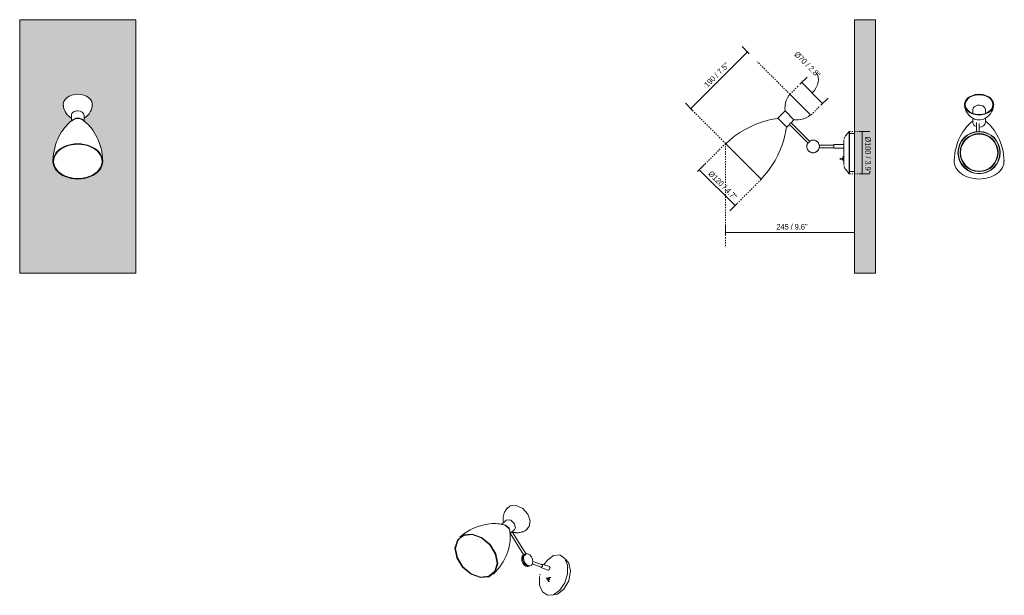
# Model space of a CAD drawing. Header units: millimetres. Extents: x -6717 to -4387, y -763 to 6729.
# Tile 1 of 2: x -6717 to -4387, y -763 to 600. Entities that reach past the tile are written whole.
import ezdxf

# ---------------------------------------------------------------- set-up
doc = ezdxf.new("R2010")
doc.units = ezdxf.units.MM
doc.linetypes.add('Dash', pattern=[6, 3, -3])
doc.layers.add('A-ANNO-DIMS', color=7, linetype='Dash', lineweight=9, true_color=0xd2d2d2)
for name, color, linetype, lineweight in [('A-ANNO-DIMS-6', 7, 'Continuous', 9), ('A-WALL', 7, 'Continuous', 9), ('E-LITE-EQPM', 7, 'Continuous', 20)]:
    doc.layers.add(name, color=color, linetype=linetype, lineweight=lineweight)
doc.styles.add('Arial Narrow', font='ARIALN.TTF', dxfattribs={"height": 13.2})
doc.dimstyles.new('FARO_-_2_2mm_Arial_Narrow_mm_Inch_Left', dxfattribs={"dimscale": 304.8, "dimtxt": 13.509289, "dimasz": 0, "dimexe": 0.059055, "dimexo": 0.0625, "dimgap": 0.009843, "dimtad": 1, "dimdec": 0, "dimzin": 0, "dimdsep": 46, "dimtxsty": 'Arial Narrow', "dimblk1": 'NONE', "dimblk2": 'NONE', "dimsah": 1, "dimcen": 0.09, "dimadec": 0, "dimazin": 0, "dimtfac": 1, "dimtdec": 4, "dimtix": 1, "dimtmove": 0, "dimatfit": 3, "dimfxl": 0.019685, "dimfxlon": 1, "dimtvp": 1, "dimtolj": 1, "dimtzin": 0, "dimarcsym": 2})
doc.dimstyles.new('FARO_-_2_2mm_Arial_Narrow_mm_Inch_Left_1', dxfattribs={"dimscale": 304.8, "dimtxt": 13.509289, "dimasz": 0, "dimexe": 0.059055, "dimexo": 0.0625, "dimgap": 0.009843, "dimtad": 1, "dimdec": 0, "dimzin": 0, "dimdsep": 46, "dimtxsty": 'Arial Narrow', "dimblk1": 'NONE', "dimblk2": 'NONE', "dimsah": 1, "dimcen": 0.09, "dimadec": 0, "dimazin": 0, "dimtfac": 1, "dimtdec": 4, "dimtix": 1, "dimtmove": 1, "dimatfit": 3, "dimfxl": 0.019685, "dimfxlon": 1, "dimtvp": 1, "dimtolj": 1, "dimtzin": 0, "dimarcsym": 2})
doc.dimstyles.new('FARO_-_2_2mm_Arial_Narrow_mm_Inch_Right', dxfattribs={"dimscale": 304.8, "dimtxt": 13.509289, "dimasz": 0, "dimexe": 0.059055, "dimexo": 0.0625, "dimgap": 0.009843, "dimtad": 1, "dimdec": 0, "dimzin": 0, "dimdsep": 46, "dimtxsty": 'Arial Narrow', "dimblk1": 'NONE', "dimblk2": 'NONE', "dimsah": 1, "dimcen": 0.09, "dimadec": 0, "dimazin": 0, "dimtfac": 1, "dimtdec": 4, "dimtix": 1, "dimtmove": 0, "dimatfit": 3, "dimfxl": 0.019685, "dimfxlon": 1, "dimtvp": 1, "dimtolj": 1, "dimtzin": 0, "dimarcsym": 2})

# ---------------------------------------------------------------- blocks, each defined once
blk = doc.blocks.new('20045 - 20045 RETRO Copper wall lamp-581905-Alzado_PDF')
at = {"layer": 'E-LITE-EQPM'}
for p, q in [((-6594.5, 373.5), (-6594.5, 359.9)), ((-6564.5, 359.9), (-6564.5, 373.5)), ((-6522.1, 265.3), (-6522.3, 269.3)), ((-6521.3, 265.4), (-6521.5, 269.3)), ((-6521.3, 265.4), (-6521.5, 268.2))]:
    blk.add_line(p, q, dxfattribs=at)
at = {"layer": 'E-LITE-EQPM', "flags": 128}
for points in [[(-6613.9, 397.5), (-6613.1, 392.3), (-6611.7, 387.3), (-6609.7, 382.7), (-6607.2, 378.5), (-6604.3, 374.7), (-6601.1, 371.5), (-6597.7, 368.8), (-6594.5, 366.7)], [(-6564.5, 366.8), (-6562.1, 368.2), (-6558.7, 370.7), (-6555.4, 373.8), (-6552.5, 377.4), (-6549.9, 381.5), (-6547.8, 386), (-6546.2, 390.9), (-6545.2, 396.1), (-6545.1, 397.5)], [(-6588.6, 364.1), (-6591.2, 362.4), (-6594.1, 360.3), (-6597.2, 357.9), (-6600.5, 355), (-6603.9, 351.8), (-6607.3, 348.1), (-6610.9, 343.9), (-6614.3, 339.4), (-6617.7, 334.4), (-6621, 329), (-6624.1, 323.2), (-6627, 317.1), (-6629.7, 310.6), (-6632, 303.9), (-6634.1, 296.9), (-6635.7, 289.6), (-6637, 282.2), (-6637.9, 274.7), (-6638.4, 267.1), (-6638.5, 265.4)], [(-6520.5, 265.4), (-6520.9, 273), (-6521.7, 280.6), (-6522.9, 288), (-6524.5, 295.3), (-6526.5, 302.3), (-6528.8, 309.2), (-6531.3, 315.7), (-6534.2, 321.9), (-6537.3, 327.7), (-6540.5, 333.2), (-6543.9, 338.3), (-6547.4, 343), (-6550.9, 347.2), (-6554.4, 351), (-6557.8, 354.4), (-6561.1, 357.3), (-6564.2, 359.8), (-6567.1, 362), (-6569.8, 363.7), (-6570.4, 364.1)], [(-6637.5, 269.3), (-6637.6, 267.3), (-6637.7, 265.4)], [(-6637.6, 268.2), (-6637.6, 267.3), (-6637.7, 265.4)], [(-6636.7, 269.3), (-6636.8, 267.5), (-6636.9, 265.3)]]:
    blk.add_lwpolyline(points, dxfattribs=at)
at = {"layer": 'E-LITE-EQPM'}
for centre, major_axis, start_param, end_param in [((-6579.5, 399), (34.5, 0), 1.570796, 3.272492), ((-6579.5, 399), (-34.5, 0), 3.010693, 4.712389), ((-6579.5, 373.5), (15, 0), 1.570796, 3.141593), ((-6579.5, 373.5), (15, 0), 0, 1.570796), ((-6579.5, 356.5), (15, 0), 1.570796, 2.716628), ((-6579.5, 356.5), (-14, 0), 4.712389, 5.497787), ((-6579.5, 356.5), (-15, 0), 3.556198, 4.712389), ((-6579.5, 356.5), (14, 0), 0.785398, 1.570796), ((-6579.5, 264.6), (59, 0), 1.570796, 4.712389), ((-6579.5, 264.6), (-58.2, 0), 4.712389, 7.853982), ((-6579.5, 264.6), (-58.2, 0), 4.712389, 7.853982), ((-6579.5, 264.6), (-57.4, 0), 4.712389, 7.853982), ((-6579.5, 264.6), (-59, 0), 1.570796, 4.712389), ((-6579.5, 264.6), (-58.2, 0), 1.570796, 4.712389), ((-6579.5, 264.6), (-58.2, 0), 1.570796, 4.712389), ((-6579.5, 264.6), (-57.4, 0), 1.570796, 4.712389)]:
    blk.add_ellipse(centre, major_axis=major_axis, ratio=0.707107, start_param=start_param, end_param=end_param, dxfattribs=at)
blk = doc.blocks.new('20045 - 20045 RETRO Copper wall lamp-581905-00 Isometrico PDF')
at = {"layer": 'E-LITE-EQPM', "color": 251, "lineweight": 9, "true_color": 0x636466}
for p, q in [((-6998.4, -556.7), (-6990.7, -550.8)), ((-7001.6, -585.6), (-7011.7, -594.7)), ((-6999.2, -584.1), (-7001.8, -585.8)), ((-7109.2, -626.1), (-7100.8, -621)), ((-6991.6, -617), (-6981.4, -607.8)), ((-6990.8, -615.7), (-6958.9, -667.4)), ((-6953.1, -665.4), (-6986.1, -611.9)), ((-6956.4, -665.2), (-6958.4, -666.1)), ((-6957.8, -667.4), (-6957.2, -668.4)), ((-6954.3, -664.4), (-6956.4, -665.2)), ((-6947.1, -693.9), (-6945.1, -693)), ((-6945.1, -693), (-6943, -692.2)), ((-6939, -688), (-6917.7, -695.6)), ((-6915.7, -690), (-6937.7, -682.1)), ((-6916.7, -696.9), (-6919.7, -695)), ((-6918.2, -697), (-6900.9, -703.2)), ((-6917.6, -689.2), (-6916.7, -688.6)), ((-6897.9, -694.7), (-6915.2, -688.5)), ((-6854.3, -696.5), (-6854.3, -696)), ((-6854.3, -696.5), (-6854.3, -696.3)), ((-6920.4, -712.5), (-6920.9, -714.8)), ((-6920.7, -713.7), (-6920.9, -714.8)), ((-6899.3, -723.3), (-6903.5, -721.4)), ((-6899.4, -703.1), (-6901.2, -702.3)), ((-6894.7, -720.7), (-6896.3, -720.1)), ((-6904.4, -724.1), (-6900, -725.3)), ((-6899.7, -725.2), (-6900.1, -725.1)), ((-6900, -725.2), (-6898, -725.9)), ((-6899.8, -723.1), (-6899, -722.4)), ((-6899.7, -729.6), (-6898.1, -730.1)), ((-6897.4, -724), (-6899.3, -723.3)), ((-6898.2, -725.9), (-6898.2, -725.8)), ((-6897.7, -722.9), (-6897.6, -722.9)), ((-6889.4, -761.4), (-6879.1, -759.7)), ((-6873.8, -750.8), (-6873.5, -750.5)), ((-6873.5, -750.5), (-6873.4, -750.4))]:
    blk.add_line(p, q, dxfattribs=at)
for points in [[(-6997.2, -555.3, 0), (-6998.7, -557, 0), (-7000, -558.7, 0), (-7001.3, -560.6, 0), (-7002.4, -562.4, 0), (-7003.5, -564.3, 0), (-7004.4, -566.1, 0), (-7005.1, -568, 0), (-7005.8, -569.9, 0), (-7006.4, -571.7, 0), (-7006.8, -573.5, 0), (-7007.2, -575.2, 0), (-7007.4, -576.9, 0), (-7007.6, -578.6, 0), (-7007.7, -580.2, 0), (-7007.8, -581.7, 0), (-7007.8, -583.2, 0), (-7007.7, -584.7, 0), (-7007.5, -586, 0), (-7007.4, -587.3, 0), (-7007.2, -588.6, 0), (-7006.9, -589.8, 0), (-7006.7, -590.8, 0)], [(-6990.7, -550.8, 0), (-6976.6, -549.9, 0), (-6961.4, -557, 0), (-6949.3, -570.1, 0), (-6943.6, -585.9, 0), (-6945.7, -600, 0), (-6952.1, -607.1, 0)], [(-7072.8, -601.9, 0), (-7079.2, -604.7, 0), (-7085.6, -607.9, 0), (-7092.1, -611.6, 0), (-7098.4, -615.8, 0), (-7104.6, -620.3, 0), (-7110.2, -624.9, 0)], [(-7004.1, -596.2, 0), (-7006.2, -595.6, 0), (-7008.5, -595, 0), (-7011.2, -594.4, 0), (-7014.1, -593.9, 0), (-7017.4, -593.4, 0), (-7021, -593.1, 0), (-7025, -592.8, 0), (-7029.2, -592.8, 0), (-7033.9, -592.9, 0), (-7038.8, -593.3, 0), (-7044, -594, 0), (-7049.6, -594.9, 0), (-7055.4, -596.2, 0), (-7061.4, -597.8, 0), (-7067.6, -599.9, 0), (-7072.8, -601.9, 0)], [(-7009, -594.9, 0), (-7002.1, -596.1, 0), (-6993.7, -603.8, 0), (-6991.2, -613.9, 0), (-6991.3, -614.5, 0)], [(-6992.2, -609.2, 0), (-6994.3, -604, 0), (-7002.3, -596.9, 0), (-7004.6, -596, 0)], [(-6981.9, -608.2, 0), (-6978.8, -602.6, 0), (-6981.3, -592.5, 0), (-6989.7, -584.8, 0), (-6999.2, -584.1, 0)], [(-7101.6, -619.7, 0), (-7116, -631.7, 0), (-7121.6, -651.1, 0), (-7117.1, -674.1, 0), (-7103.6, -696.1, 0), (-7083.6, -712.7, 0), (-7061.1, -720.7, 0), (-7040.6, -718.5, 0)], [(-7041.4, -717.1, 0), (-7061.4, -719.3, 0), (-7083.2, -711.5, 0), (-7102.7, -695.3, 0), (-7115.9, -673.9, 0), (-7120.2, -651.6, 0), (-7114.8, -632.7, 0), (-7112, -629, 0)], [(-7040.6, -718.5, 0), (-7026.2, -706.5, 0), (-7020.6, -687, 0), (-7025.1, -664.1, 0), (-7038.6, -642.1, 0), (-7058.6, -625.4, 0), (-7081.1, -617.4, 0), (-7101.6, -619.7, 0)], [(-7100.8, -621, 0), (-7080.8, -618.8, 0), (-7059, -626.6, 0), (-7039.5, -642.8, 0), (-7026.3, -664.2, 0), (-7022, -686.6, 0), (-7027.4, -705.5, 0), (-7041.4, -717.1, 0)], [(-7030.8, -712.2, 0), (-7025.4, -706.7, 0), (-7020.4, -701, 0), (-7015.7, -695.1, 0), (-7011.4, -689, 0), (-7007.6, -682.9, 0), (-7004.2, -676.8, 0), (-7001.3, -670.7, 0), (-6998.7, -664.8, 0), (-6996.6, -659, 0), (-6994.9, -653.4, 0), (-6993.5, -648, 0), (-6992.4, -642.9, 0), (-6991.6, -638.1, 0), (-6991.1, -633.6, 0), (-6990.8, -629.4, 0), (-6990.7, -625.5, 0), (-6990.7, -622, 0), (-6990.9, -618.7, 0), (-6991.2, -615.8, 0), (-6991.5, -613.2, 0), (-6991.9, -610.8, 0), (-6992.2, -609.2, 0)], [(-6987.7, -613.3, 0), (-6986.7, -612.6, 0), (-6986.4, -612.1, 0)], [(-6987.1, -612.3, 0), (-6986.6, -612.5, 0), (-6985.5, -612.9, 0), (-6984.3, -613.2, 0), (-6983, -613.5, 0), (-6981.7, -613.8, 0), (-6980.3, -614, 0), (-6978.8, -614.2, 0), (-6977.3, -614.4, 0), (-6975.7, -614.4, 0), (-6974.1, -614.4, 0), (-6972.4, -614.4, 0), (-6970.6, -614.2, 0), (-6968.8, -614, 0), (-6967, -613.6, 0), (-6965.1, -613.2, 0), (-6963.2, -612.6, 0), (-6961.2, -612, 0), (-6960.1, -611.5, 0)], [(-6960.1, -611.5, 0), (-6958.1, -610.7, 0), (-6956.2, -609.7, 0), (-6954.3, -608.6, 0), (-6952.4, -607.4, 0), (-6950.8, -606.2, 0)], [(-6962.3, -683.5, 0), (-6963.4, -679.8, 0), (-6963.7, -676.1, 0), (-6963.4, -672.6, 0), (-6962.3, -669.7, 0), (-6960.5, -667.4, 0), (-6959.4, -666.6, 0)], [(-6960.2, -682.7, 0), (-6961.3, -679, 0), (-6961.7, -675.2, 0), (-6961.3, -671.8, 0), (-6960.2, -668.8, 0), (-6959.5, -667.7, 0)], [(-6959.5, -667.7, 0), (-6960.2, -668.8, 0), (-6961.3, -671.8, 0), (-6961.7, -675.2, 0), (-6961.3, -679, 0), (-6960.2, -682.7, 0)], [(-6957.8, -667.4, 0), (-6958.9, -669.7, 0), (-6959.5, -672.5, 0), (-6959.6, -675.5, 0), (-6959.1, -678.7, 0), (-6958.2, -681.9, 0)], [(-6958.9, -667.4, 0), (-6958.8, -667.5, 0), (-6958.6, -667.6, 0), (-6958.2, -667.5, 0), (-6957.8, -667.4, 0)], [(-6958.2, -681.9, 0), (-6956.4, -685.3, 0), (-6954.2, -688.4, 0), (-6951.5, -690.7, 0), (-6948.7, -692.2, 0), (-6945.8, -692.7, 0), (-6943.2, -692.3, 0), (-6940.9, -690.9, 0), (-6939.2, -688.6, 0), (-6938.1, -685.6, 0), (-6937.7, -682.2, 0), (-6938.1, -678.5, 0), (-6939.2, -674.7, 0)], [(-6957.2, -668.4, 0), (-6953.6, -666.1, 0), (-6953.2, -665.3, 0)], [(-6939.2, -674.7, 0), (-6940.7, -671.6, 0), (-6942.7, -668.8, 0), (-6944.9, -666.6, 0), (-6947.4, -665, 0), (-6950, -664.1, 0), (-6952.4, -663.9, 0), (-6953.9, -664.2, 0)], [(-6888.2, -668.6, 0), (-6903, -679.2, 0), (-6911.2, -690, 0)], [(-6888.2, -761.1, 0), (-6873.4, -750.4, 0), (-6861.5, -732.8, 0), (-6855, -711.6, 0), (-6855, -691, 0), (-6861.5, -675.1, 0), (-6873.4, -667.1, 0), (-6888.2, -668.6, 0)], [(-6946.2, -693.4, 0), (-6948.5, -694.3, 0), (-6951, -694.3, 0), (-6953.6, -693.5, 0), (-6956.2, -691.9, 0), (-6958.6, -689.6, 0), (-6960.7, -686.8, 0), (-6962.3, -683.5, 0)], [(-6960.2, -682.7, 0), (-6958.7, -685.9, 0), (-6956.6, -688.7, 0), (-6956.4, -689, 0)], [(-6945.2, -693.1, 0), (-6947.9, -693.5, 0), (-6950.7, -693, 0), (-6953.6, -691.5, 0), (-6956.2, -689.2, 0), (-6958.5, -686.2, 0), (-6958.6, -686, 0)], [(-6955.5, -689.9, 0), (-6954.3, -691, 0), (-6953.9, -691.3, 0)], [(-6952.8, -692, 0), (-6951.8, -692.6, 0), (-6951.2, -692.8, 0)], [(-6950, -693.2, 0), (-6949.2, -693.4, 0), (-6948.5, -693.5, 0)], [(-6947.3, -693.5, 0), (-6946.6, -693.5, 0), (-6945.1, -693, 0)], [(-6917.7, -695.6, 0), (-6917.2, -695.7, 0), (-6916.7, -695.6, 0)], [(-6916.7, -688.6, 0), (-6913.6, -691.5, 0), (-6916.7, -696.9, 0)], [(-6916.7, -695.6, 0), (-6916.1, -695.3, 0), (-6915.6, -694.8, 0), (-6915.2, -694.2, 0), (-6914.9, -693.5, 0), (-6914.7, -692.7, 0), (-6914.6, -692, 0), (-6914.7, -691.3, 0), (-6914.9, -690.7, 0), (-6915.2, -690.2, 0), (-6915.6, -690, 0), (-6915.7, -690, 0)], [(-6898.1, -695.3, 0), (-6896.3, -697.7, 0), (-6899.4, -703.1, 0)], [(-6879.1, -759.7, 0), (-6863.7, -747.9, 0), (-6852.5, -728, 0), (-6848.4, -705.6, 0), (-6852.5, -686.4, 0), (-6859.6, -678, 0)], [(-6921.5, -718.1, 0), (-6921.5, -738.7, 0), (-6914.9, -754.5, 0), (-6903, -762.5, 0), (-6888.2, -761.1, 0)], [(-6904, -721.4, 0), (-6905, -723.1, 0), (-6904, -724.1, 0)], [(-6904, -724.1, 0), (-6903, -722.3, 0), (-6904, -721.4, 0)], [(-6900.9, -722.5, 0), (-6900.9, -722.4, 0), (-6900.8, -722.2, 0), (-6900.7, -722.1, 0), (-6900.6, -721.9, 0), (-6900.5, -721.8, 0), (-6900.4, -721.7, 0), (-6900.2, -721.5, 0), (-6900.1, -721.4, 0), (-6900, -721.3, 0), (-6899.9, -721.2, 0), (-6899.8, -721, 0), (-6899.6, -720.9, 0), (-6899.5, -720.8, 0), (-6899.4, -720.7, 0), (-6899.2, -720.6, 0), (-6899.1, -720.5, 0), (-6898.9, -720.4, 0), (-6898.8, -720.4, 0), (-6898.6, -720.3, 0), (-6898.5, -720.2, 0)], [(-6896.3, -720.1, 0), (-6896.5, -720.1, 0), (-6896.7, -720.1, 0), (-6896.8, -720, 0), (-6897, -720, 0), (-6897.2, -720, 0), (-6897.4, -720, 0), (-6897.5, -720, 0), (-6897.7, -720, 0), (-6897.9, -720, 0), (-6898.1, -720.1, 0), (-6898.2, -720.1, 0), (-6898.4, -720.2, 0), (-6898.5, -720.2, 0)], [(-6899.7, -729.6, 0), (-6899.8, -729.5, 0), (-6900, -729.4, 0), (-6900.1, -729.3, 0), (-6900.3, -729.3, 0), (-6900.4, -729.1, 0), (-6900.6, -729, 0), (-6900.7, -728.9, 0), (-6900.8, -728.8, 0), (-6900.9, -728.7, 0), (-6901.1, -728.5, 0), (-6901.2, -728.4, 0), (-6901.2, -728.2, 0), (-6901.3, -728.1, 0), (-6901.4, -727.9, 0), (-6901.5, -727.8, 0), (-6901.5, -727.6, 0), (-6901.6, -727.5, 0), (-6901.6, -727.3, 0), (-6901.7, -727.1, 0), (-6901.7, -727, 0), (-6901.8, -726.8, 0), (-6901.8, -726.6, 0), (-6901.8, -726.5, 0), (-6901.8, -726.3, 0), (-6901.8, -726.1, 0), (-6901.8, -725.9, 0), (-6901.8, -725.8, 0), (-6901.8, -725.6, 0), (-6901.8, -725.4, 0), (-6901.8, -725.2, 0), (-6901.8, -725.1, 0), (-6901.8, -724.9, 0), (-6901.7, -724.7, 0)], [(-6899, -726.6, 0), (-6900.6, -725.1, 0), (-6900.6, -725, 0)], [(-6899.4, -723.3, 0), (-6898.9, -724, 0), (-6899.7, -725.2, 0)], [(-6899, -722.4, 0), (-6897.4, -723.9, 0), (-6899, -726.6, 0)]]:
    blk.add_polyline3d(points, dxfattribs=at)
blk = doc.blocks.new('20045 - 20045 RETRO Copper wall lamp-581905-Lateral_PDF')
at = {"layer": 'E-LITE-EQPM'}
for p, q in [((-3421.7, 423.4), (-3372.9, 374.6)), ((-3433.3, 384.1), (-3450.3, 367.2)), ((-3412.1, 362.9), (-3433.3, 384.1)), ((-3450.3, 367.2), (-3429.1, 345.9)), ((-3429.1, 345.9), (-3423.1, 351.9)), ((-3423.5, 352.3), (-3378.6, 307.5)), ((-3423, 353.4), (-3420.4, 356.1)), ((-3374.4, 311.7), (-3419.3, 356.6)), ((-3418.9, 356.2), (-3412.1, 362.9)), ((-3281.5, 335.4), (-3290.2, 324.9)), ((-3280.7, 334.7), (-3281.5, 335.4)), ((-3281.5, 235.4), (-3281.5, 335.4)), ((-3280.7, 236.1), (-3280.7, 334.7)), ((-3269, 330.4), (-3280.7, 330.4)), ((-3489.9, 222.9), (-3573.3, 306.3)), ((-3379.5, 308.3), (-3378.6, 307.5)), ((-3378.6, 307.5), (-3374.4, 311.7)), ((-3374.4, 311.7), (-3375.2, 312.5)), ((-3317.6, 303), (-3352.3, 303)), ((-3352.3, 303), (-3352.3, 303)), ((-3294, 304.5), (-3317.6, 304.5)), ((-3317.6, 304.5), (-3317.6, 295.5)), ((-3352.3, 297), (-3317.6, 297)), ((-3317.6, 295.5), (-3294, 295.5)), ((-3297.1, 271.8), (-3303, 272.3)), ((-3303, 269.4), (-3303, 272.3)), ((-3303, 269.4), (-3297.1, 269.8)), ((-3296.2, 271.8), (-3297.1, 271.8)), ((-3297.1, 271.8), (-3297.1, 269.8)), ((-3297.1, 269.8), (-3296.2, 269.8)), ((-3294, 275.8), (-3294.8, 275.8)), ((-3294.8, 265.8), (-3294, 265.8)), ((-3294, 256.2), (-3294, 256.7)), ((-3290.2, 245.9), (-3281.5, 235.4)), ((-3281.5, 235.4), (-3280.7, 236.1)), ((-3280.7, 240.4), (-3269, 240.4))]:
    blk.add_line(p, q, dxfattribs=at)
at = {"layer": 'E-LITE-EQPM', "flags": 128}
for points in [[(-3432.6, 383.4), (-3433.4, 389.9), (-3433.3, 396.4), (-3432.3, 402.8), (-3430.4, 409.1), (-3427.6, 415), (-3424.1, 420.4), (-3421.7, 423.4)], [(-3372.9, 374.6), (-3378, 370.6), (-3383.7, 367.4), (-3389.8, 365), (-3396.1, 363.4), (-3402.6, 362.8), (-3409.1, 363.1), (-3412.8, 363.6)], [(-3573.3, 306.3), (-3562.8, 315.8), (-3551.8, 324.7), (-3540.1, 332.8), (-3528, 340.1), (-3515.4, 346.6), (-3502.5, 352.4), (-3489.2, 357.2), (-3475.6, 361.3), (-3469.7, 362.6)], [(-3469.7, 362.6), (-3461.8, 364.4), (-3449.6, 366.4)], [(-3433.6, 326.5), (-3435.4, 318.9), (-3439.6, 305.4), (-3444.6, 292.1), (-3450.4, 279.2), (-3457, 266.7), (-3464.5, 254.6), (-3472.7, 243.1), (-3481.6, 232), (-3489.9, 222.9)], [(-3429.8, 346.6), (-3432.2, 332.7), (-3433.6, 326.5)], [(-3294, 314.6), (-3294, 314.1), (-3294, 312.8), (-3294, 310.6), (-3294, 307.6), (-3294, 304), (-3294, 299.8), (-3294, 295.1), (-3294, 290.1), (-3294, 285), (-3294, 279.9), (-3294, 274.9), (-3294, 270.3), (-3294, 266.2), (-3294, 262.6), (-3294, 259.8), (-3294, 257.7), (-3294, 256.5), (-3294, 256.2)], [(-3294, 313.9), (-3294, 314.3), (-3294, 314.6)], [(-3293.6, 317.3), (-3293.5, 318.4), (-3292.2, 321.9), (-3290.2, 324.9)], [(-3296.2, 274.4), (-3295.8, 275.4), (-3294.8, 275.8)], [(-3296.2, 274.4), (-3296.2, 274), (-3296.2, 272.8), (-3296.2, 271.1), (-3296.2, 269.3), (-3296.2, 267.9), (-3296.2, 267.2), (-3296.2, 267.2)], [(-3296.2, 274.1), (-3296.2, 274.4), (-3296.2, 274.4)], [(-3294.8, 265.8), (-3295.8, 266.2), (-3296.2, 267.2)], [(-3290.2, 245.9), (-3292.3, 249.1), (-3293.6, 252.7), (-3293.7, 253.8)]]:
    blk.add_lwpolyline(points, dxfattribs=at)
at = {"layer": 'E-LITE-EQPM'}
for start, end in [(146.537, 210), (162.5173, 167.8943), (148.4495, 153.4745), (210, 30), (30, 123.463), (116.0032, 121.6093), (101.444, 107.3398), (87.0535, 93.0214), (72.7405, 78.619), (58.4702, 64.0345), (44.2271, 48.9053), (176.7596, 182.0277), (191.5382, 196.0409), (223.6364, 238.7227), (244.3479, 253.1003), (259.0739, 267.495), (273.6198, 281.9158), (288.0842, 296.3802), (302.505, 310.9261), (316.8997, 325.6521), (331.2773, 346.3636)]:
    blk.add_arc((-3367, 300), 15, start, end, dxfattribs=at)
for points in [[(-3352, 300), (-3352, 300.2), (-3352, 300.7), (-3352, 301.3), (-3352.1, 301.9), (-3352.1, 302.4), (-3352.2, 302.7), (-3352.2, 302.9), (-3352.3, 303), (-3352.3, 303)], [(-3352.3, 297), (-3352.3, 297), (-3352.2, 297.1), (-3352.2, 297.3), (-3352.1, 297.6), (-3352.1, 298.1), (-3352, 298.7), (-3352, 299.3), (-3352, 299.8), (-3352, 300)]]:
    blk.add_open_spline(points, degree=3, dxfattribs=at)
blk = doc.blocks.new('20045 - 20045 RETRO Copper wall lamp-581905-Alzado_PDF Fixing')
at = {"layer": 'E-LITE-EQPM', "color": 253, "lineweight": 9, "true_color": 0xaaaaaa}
for p, q in [((6545.9, 397.5), (6546.3, 394.9)), ((6545.9, 397.5), (6546.4, 394)), ((6546.7, 397.5), (6547.2, 394)), ((6564.5, 386.4), (6564.5, 378.3)), ((6594.5, 378.3), (6594.5, 386.4)), ((6564.5, 366.8), (6564.5, 356.5)), ((6573.5, 354.8), (6573.5, 335)), ((6579.5, 335.4), (6579.5, 354.6)), ((6594.5, 356.5), (6594.5, 366.8))]:
    blk.add_line(p, q, dxfattribs=at)
at = {"layer": 'E-LITE-EQPM', "color": 253, "lineweight": 9, "true_color": 0xaaaaaa, "flags": 128}
for points in [[(6545.1, 397.5), (6545.8, 392.3), (6547.3, 387.3), (6549.3, 382.7), (6551.8, 378.5), (6554.6, 374.7), (6557.8, 371.5), (6561.2, 368.8), (6564.8, 366.6), (6568.3, 364.9), (6571.8, 363.8), (6575.3, 363.1), (6578.7, 362.8), (6579.5, 362.8)], [(6579.5, 397.7), (6575.8, 397.4), (6572.4, 396.4), (6569.4, 394.8), (6567.1, 392.8), (6565.4, 390.3), (6564.6, 387.6), (6564.5, 386.4)], [(6594.5, 386.4), (6594, 389.1), (6592.8, 391.7), (6590.7, 394), (6588, 395.8), (6584.7, 397), (6581.2, 397.7), (6579.5, 397.7)], [(6579.5, 362.8), (6582.9, 363), (6586.4, 363.6), (6589.9, 364.6), (6593.4, 366.1), (6596.9, 368.2), (6600.3, 370.7), (6603.5, 373.8), (6606.5, 377.4), (6609.1, 381.5), (6611.2, 386), (6612.8, 390.9), (6613.8, 396.1), (6613.9, 397.5)], [(6611.8, 394), (6612.3, 397.1), (6612.3, 397.5)], [(6612.6, 394), (6613, 396.6), (6613.1, 397.5)], [(6612.7, 394.9), (6613, 396.6), (6613.1, 397.5)], [(6564.5, 360), (6561.8, 357.9), (6558.5, 355), (6555.1, 351.8), (6551.6, 348.1), (6548.1, 343.9), (6544.7, 339.4), (6541.2, 334.4), (6538, 329), (6534.8, 323.2), (6531.9, 317.1), (6529.3, 310.6), (6527, 303.9), (6524.9, 296.9), (6523.2, 289.6), (6522, 282.2), (6521.1, 274.7), (6520.6, 267.1), (6520.5, 265.4)], [(6638.5, 265.4), (6638.1, 273), (6637.3, 280.6), (6636.1, 288), (6634.5, 295.3), (6632.5, 302.3), (6630.2, 309.2), (6627.7, 315.7), (6624.8, 321.9), (6621.7, 327.7), (6618.5, 333.2), (6615.1, 338.3), (6611.6, 343), (6608.1, 347.2), (6604.6, 351), (6601.2, 354.4), (6597.9, 357.3), (6594.8, 359.8), (6594.5, 360)]]:
    blk.add_lwpolyline(points, dxfattribs=at)
at = {"layer": 'E-LITE-EQPM', "color": 253, "lineweight": 9, "true_color": 0xaaaaaa}
for radius, start, end in [(50, 90, 270), (49.3, 90, 270), (45, 90, 270), (44, 90, 270), (50, 270, 90), (49.3, 270, 90), (45, 270, 90), (44, 270, 90)]:
    blk.add_arc((6579.5, 285.4), radius, start, end, dxfattribs=at)
for centre, major_axis, start_param, end_param in [((6579.5, 399), (34.5, 0), 1.570796, 4.712389), ((6579.5, 399), (33.7, 0), 1.570796, 4.712389), ((6579.5, 399), (-33.7, 0), 4.712389, 7.853982), ((6579.5, 399), (-32.9, 0), 4.712389, 7.853982), ((6579.5, 399), (-34.5, 0), 1.570796, 4.712389), ((6579.5, 399), (-33.7, 0), 1.570796, 4.712389), ((6579.5, 399), (33.7, 0), 4.712389, 7.853982), ((6579.5, 399), (32.9, 0), 4.712389, 7.853982), ((6579.5, 356.5), (15, 0), 3.141593, 4.300023), ((6576.5, 354.8), (3, 0), 2.479141, 3.141593), ((6579.5, 356.5), (15, 0), 4.712389, 6.283185), ((6579.5, 264.6), (59, 0), 3.106594, 4.712389), ((6579.5, 264.6), (59, 0), 4.712389, 6.331233)]:
    blk.add_ellipse(centre, major_axis=major_axis, ratio=0.707107, start_param=start_param, end_param=end_param, dxfattribs=at)
blk = doc.blocks.new('DIMBLOCK1-Lateral_PDF')
at = {"layer": 'A-ANNO-DIMS-6', "color": 251, "true_color": 0x5b5b5b, "transparency": 16777216}
for p, q in [((-4990.5, 519.5), (-5007.4, 536.5)), ((-4994.7, 523.8), (-5129, 389.4)), ((-4994.7, 523.8), (-4990.5, 519.5)), ((-5124.8, 385.2), (-5141.8, 402.2)), ((-5129, 389.4), (-5124.8, 385.2))]:
    blk.add_line(p, q, dxfattribs=at)
at = {"layer": 'A-ANNO-DIMS-6', "color": 0, "transparency": 16777216, "insert": (-5098.8, 448), "char_height": 13.2, "width": 77.196, "attachment_point": 1, "rotation": 45, "line_spacing_factor": 0.974696, "style": 'Arial Narrow'}
blk.add_mtext('190 / 7.5"', dxfattribs=at)
blk = doc.blocks.new('_None')
blk = doc.blocks.new('DIMBLOCK2-Lateral_PDF')
at = {"layer": 'A-ANNO-DIMS-6', "color": 251, "true_color": 0x5b5b5b, "transparency": 16777216}
for p, q in [((-5108.9, 244.6), (-5096.1, 257.5)), ((-5108.8, 244.7), (-5113.1, 240.5)), ((-5108.8, 244.7), (-5024.1, 160.1)), ((-5019.9, 164.3), (-5036.9, 147.3)), ((-5024.1, 160.1), (-5019.9, 164.3))]:
    blk.add_line(p, q, dxfattribs=at)
at = {"layer": 'A-ANNO-DIMS-6', "color": 0, "transparency": 16777216, "insert": (-5079.2, 243.5), "char_height": 13.2, "width": 91.349, "attachment_point": 1, "rotation": 315, "line_spacing_factor": 0.974696, "style": 'Arial Narrow'}
blk.add_mtext('Ø120 / 4.7"', dxfattribs=at)
blk = doc.blocks.new('DIMBLOCK3-Lateral_PDF')
at = {"layer": 'A-ANNO-DIMS-6', "color": 251, "true_color": 0x5b5b5b, "transparency": 16777216}
for p, q in [((-4870.6, 447.1), (-4853.6, 464)), ((-4866.3, 451.3), (-4870.6, 447.1)), ((-4816.9, 401.9), (-4866.3, 451.3)), ((-4821.2, 397.7), (-4804.2, 414.6)), ((-4816.9, 401.9), (-4821.2, 397.7))]:
    blk.add_line(p, q, dxfattribs=at)
blk.add_ellipse((-4860.5, 445.5), major_axis=(28.2, 28.2), ratio=0.668097, start_param=4.712389, end_param=6.283185, dxfattribs=at)
at = {"layer": 'A-ANNO-DIMS-6', "color": 0, "transparency": 16777216, "insert": (-4875.7, 526.1), "char_height": 13.2, "width": 81.313, "attachment_point": 1, "rotation": 315, "line_spacing_factor": 0.974696, "style": 'Arial Narrow'}
blk.add_mtext('Ø70 / 2.8"', dxfattribs=at)
blk = doc.blocks.new('DIMBLOCK4-Lateral_PDF')
at = {"layer": 'A-ANNO-DIMS-6', "color": 251, "true_color": 0x5b5b5b, "transparency": 16777216}
for p, q in [((-4723, 335.4), (-4729, 335.4)), ((-4723.2, 335.4), (-4705, 335.4)), ((-4723, 335.4), (-4723, 235.4)), ((-4723, 235.4), (-4729, 235.4)), ((-4723.2, 235.4), (-4705, 235.4))]:
    blk.add_line(p, q, dxfattribs=at)
at = {"layer": 'A-ANNO-DIMS-6', "color": 0, "transparency": 16777216, "insert": (-4702.9, 323.5), "char_height": 13.2, "width": 91.349, "attachment_point": 1, "rotation": 270, "line_spacing_factor": 0.974696, "style": 'Arial Narrow'}
blk.add_mtext('Ø100 / 3.9"', dxfattribs=at)
blk = doc.blocks.new('DIMBLOCK5-Lateral_PDF')
at = {"layer": 'A-ANNO-DIMS-6', "color": 251, "true_color": 0x5b5b5b, "transparency": 16777216}
for p, q in [((-5046.6, 96.2), (-5046.6, 114.4)), ((-5046.6, 96.4), (-4741.6, 96.4)), ((-5046.6, 96.4), (-5046.6, 90.4)), ((-4741.6, 96.2), (-4741.6, 114.4)), ((-4741.6, 96.4), (-4741.6, 90.4))]:
    blk.add_line(p, q, dxfattribs=at)
at = {"layer": 'A-ANNO-DIMS-6', "color": 0, "transparency": 16777216, "insert": (-4926.2, 116.5), "char_height": 13.2, "width": 77.196, "attachment_point": 1, "line_spacing_factor": 0.974696, "style": 'Arial Narrow'}
blk.add_mtext('245 / 9.6"', dxfattribs=at)

msp = doc.modelspace()

# ---------------------------------------------------------------- hatches: boundary and pattern name
at = {"layer": 'A-WALL', "true_color": 0xf7f7f7}
h = msp.add_hatch(color=7, dxfattribs=at)
h.paths.add_polyline_path([(-6579.9, 0), (-6442, 0), (-6442, 600), (-6717, 600), (-6717, 0)])
h.paths.add_polyline_path([(-6579.5, 222.9), (-6586.1, 223.2), (-6592.6, 223.9), (-6599.4, 225.4), (-6605.1, 227), (-6610.9, 229.3), (-6616.3, 232), (-6621.7, 235.5), (-6626, 239), (-6629.7, 242.7), (-6632.9, 246.9), (-6635.3, 251.2), (-6637.1, 255.6), (-6638.1, 260), (-6638.5, 264.6), (-6637.7, 276.9), (-6636.1, 287.4), (-6634.3, 295.8), (-6631.2, 306.2), (-6627.9, 314.9), (-6624, 323.1), (-6618.2, 333.6), (-6612.1, 342.2), (-6607.3, 348), (-6602.2, 353.4), (-6598.1, 357.1), (-6594.5, 359.9), (-6594.5, 366.8), (-6599, 369.9), (-6602.5, 372.8), (-6603.2, 373.4), (-6607.1, 378.3), (-6609.7, 382.6), (-6611.2, 386.1), (-6612.4, 389.4), (-6613.7, 395.8), (-6614, 399), (-6613.6, 402.4), (-6612.7, 405.6), (-6611.4, 408.3), (-6609.4, 411.2), (-6606.9, 413.8), (-6603.9, 416.2), (-6600, 418.6), (-6596.3, 420.2), (-6592.4, 421.6), (-6588, 422.6), (-6584, 423.2), (-6579.5, 423.4), (-6574.5, 423.1), (-6570.6, 422.5), (-6566, 421.4), (-6562.2, 420.1), (-6558, 418), (-6555, 416.2), (-6551.8, 413.5), (-6549.4, 410.9), (-6547.5, 408.1), (-6546.1, 405), (-6545.3, 402.2), (-6545, 399), (-6545.4, 395.3), (-6546.4, 390), (-6548.4, 384.5), (-6551, 379.8), (-6553.3, 376.5), (-6556.3, 372.9), (-6559.2, 370.4), (-6562.8, 367.7), (-6564.5, 366.8), (-6564.5, 359.9), (-6562.1, 358.1), (-6559.6, 356), (-6555.5, 352.1), (-6550.5, 346.7), (-6544.1, 338.5), (-6540.3, 332.9), (-6535, 323.3), (-6532.4, 317.9), (-6529.3, 310.6), (-6526.8, 303.1), (-6524.1, 293.2), (-6522, 281.7), (-6521, 273.8), (-6520.5, 264.6), (-6520.9, 260), (-6522, 255.3), (-6523.8, 250.8), (-6526.6, 246.1), (-6529.9, 242), (-6533.4, 238.6), (-6537.8, 235.1), (-6543.2, 231.8), (-6548.5, 229.1), (-6554.6, 226.8), (-6560.5, 225.1), (-6566.7, 223.9), (-6573, 223.2)])
msp.add_hatch(color=7, dxfattribs=at).paths.add_polyline_path([(-4741.6, 0), (-4691.6, 0), (-4691.6, 600), (-4741.6, 600), (-4741.6, 142.1)])

# ---------------------------------------------------------------- linework, layer by layer
at = {"layer": 'A-ANNO-DIMS'}
for p, q in [((-4894.3, 423.4), (-4972.1, 501.1)), ((-4894.3, 423.4), (-4873.1, 444.6)), ((-5046.6, 307), (-5126.7, 387.1)), ((-4844.2, 374.6), (-4823, 395.8)), ((-4754.1, 335.4), (-4716.6, 335.4)), ((-5046.6, 307), (-5110.8, 242.7)), ((-5046.6, 307), (-5046.6, 62)), ((-4754.1, 235.4), (-4716.6, 235.4)), ((-4962.5, 221.7), (-5019.1, 165.1))]:
    msp.add_line(p, q, dxfattribs=at)
at = {"layer": 'A-WALL', "color": 253, "true_color": 0xaaaaaa}
for p, q in [((-6442, 600), (-6717, 600)), ((-6717, 600), (-6717, 0)), ((-6442, 0), (-6442, 600)), ((-4741.6, 0), (-4741.6, 600)), ((-4741.6, 600), (-4691.6, 600)), ((-4691.6, 600), (-4691.6, 0)), ((-6717, 0), (-6442, 0)), ((-4691.6, 0), (-4741.6, 0))]:
    msp.add_line(p, q, dxfattribs=at)

# ---------------------------------------------------------------- block references
at = {"layer": 'E-LITE-EQPM'}
for name, p in [('20045 - 20045 RETRO Copper wall lamp-581905-Alzado_PDF', (0, 0)), ('20045 - 20045 RETRO Copper wall lamp-581905-Lateral_PDF', (-1472.6, 0))]:
    msp.add_blockref(name, p, dxfattribs=at)
at = {"layer": 'E-LITE-EQPM', "color": 253, "lineweight": 9, "true_color": 0xaaaaaa}
msp.add_blockref('20045 - 20045 RETRO Copper wall lamp-581905-Alzado_PDF Fixing', (-11026.2, 0), dxfattribs=at)
at = {"layer": 'E-LITE-EQPM', "color": 8, "lineweight": 9, "true_color": 0x808080}
msp.add_blockref('20045 - 20045 RETRO Copper wall lamp-581905-00 Isometrico PDF', (1434.7, 0), dxfattribs=at)

# ---------------------------------------------------------------- dimensions: what is measured, and where the dimension line sits
at = {"layer": 'A-ANNO-DIMS', "color": 251, "linetype": 'Continuous', "true_color": 0x5b5b5b}
dim = msp.add_linear_dim(base=(-5129, 389.4), p1=(-4990.5, 519.5), p2=(-5124.8, 385.2), angle=45, dimstyle='FARO_-_2_2mm_Arial_Narrow_mm_Inch_Left', override={"dimpost": '<>', "dimfxl": 190}, dxfattribs=at)
dim.commit()
dim.dimension.update_dxf_attribs({"geometry": 'DIMBLOCK1-Lateral_PDF', "text_midpoint": (-5070, 464.8)})
dim = msp.add_linear_dim(base=(-4866.3, 451.3), p1=(-4821.2, 397.7), p2=(-4870.6, 447.1), angle=315, text='Ø<>', dimstyle='FARO_-_2_2mm_Arial_Narrow_mm_Inch_Left_1', override={"dimpost": '<>', "dimfxl": 69.883883}, dxfattribs=at)
dim.commit()
dim.dimension.update_dxf_attribs({"geometry": 'DIMBLOCK3-Lateral_PDF', "text_midpoint": (-4853.2, 491.1), "dimtype": 160, "text_rotation": 315})
for base, p1, p2, angle, dimstyle, override, picture, middle in [((-4723, 235.4), (-4729, 335.4), (-4729, 235.4), 90, 'FARO_-_2_2mm_Arial_Narrow_mm_Inch_Right', {"dimtad": 4, "dimpost": '<>', "dimfxl": 100}, 'DIMBLOCK4-Lateral_PDF', (-4711.3, 285.4)), ((-5024.1, 160.1), (-5113.1, 240.5), (-5019.9, 164.3), 315, 'FARO_-_2_2mm_Arial_Narrow_mm_Inch_Left', {"dimpost": '<>', "dimfxl": 120.367429}, 'DIMBLOCK2-Lateral_PDF', (-5058.2, 210.7))]:
    dim = msp.add_linear_dim(base=base, p1=p1, p2=p2, angle=angle, text='Ø<>', dimstyle=dimstyle, override=override, dxfattribs=at)
    dim.commit()
    dim.dimension.update_dxf_attribs({"geometry": picture, "text_midpoint": middle})
dim = msp.add_linear_dim(base=(-4741.6, 96.4), p1=(-5046.6, 90.4), p2=(-4741.6, 90.4), text='245 / 9.6"', dimstyle='FARO_-_2_2mm_Arial_Narrow_mm_Inch_Left', override={"dimpost": '<>', "dimfxl": 305.00441}, dxfattribs=at)
dim.commit()
dim.dimension.update_dxf_attribs({"geometry": 'DIMBLOCK5-Lateral_PDF', "text_midpoint": (-4894.1, 106.2)})

doc.saveas('drawing.dxf')
